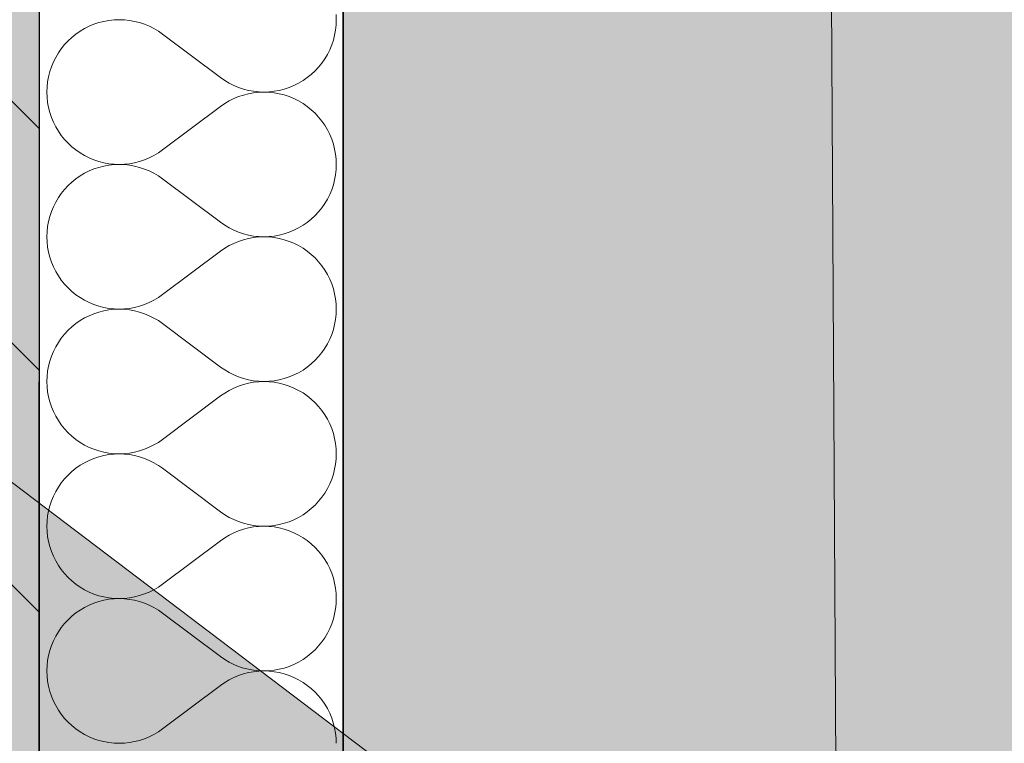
# Model space of a CAD drawing. Header units: millimetres. Extents: x -40276 to 214973, y -147941 to 35228.
# Tile 215 of 256: x -332 to 186, y 11771 to 12152. Entities that reach past the tile are written whole.
import ezdxf

# ---------------------------------------------------------------- set-up
doc = ezdxf.new("R2010")
doc.units = ezdxf.units.MM
doc.header["$MEASUREMENT"] = 0
doc.linetypes.add('Wipeout_Contour', pattern=[1000, 0, -1000])
for name, color, linetype in [('1._POHLED ZÁPADNÍ_2_0_plochy', 7, 'Continuous'), ('1._POHLED ZÁPADNÍ_2_akustické prvky', 7, 'Continuous'), ('1._POHLED ZÁPADNÍ_2_BT_ortho', 7, 'Continuous'), ('1._POHLED ZÁPADNÍ_2_Konstrukce - nosné', 7, 'Continuous'), ('1._POHLED ZÁPADNÍ_2_Kresby a obrázky', 7, 'Continuous'), ('1._POHLED ZÁPADNÍ_2_Nové_Konstrukce - nenosné', 7, 'Continuous'), ('1._POHLED ZÁPADNÍ_2_Nové_Výplně - Povrchové', 7, 'Continuous'), ('1._POHLED ZÁPADNÍ_2_Nové_Výplně – Řezové', 7, 'Continuous'), ('1._POHLED ZÁPADNÍ_2_Situace - terén', 7, 'Continuous'), ('1._POHLED ZÁPADNÍ_2_TZB - elektroinstalace', 7, 'Continuous'), ('1._POHLED ZÁPADNÍ_2_Výplně – Řezové', 7, 'Continuous')]:
    doc.layers.add(name, color=color, linetype=linetype)
doc.linetypes.add('Elektřina - Sdělovací kabely - CETIN', pattern='A,0,[6,C.3 Koordinační situační výkres1.Shx,S=0.238095,R=0,X=0,Y=-3.25261e-19],-33,0', length=33)

# ---------------------------------------------------------------- blocks, each defined once
blk = doc.blocks.new('*X16', base_point=(-42174.69, -26223.67))
at = {"layer": '1._POHLED ZÁPADNÍ_2_Nové_Výplně – Řezové', "color": 21, "linetype": 'Continuous', "lineweight": 20, "true_color": 0xffaaaa}
for p, q in [((-282.38, 12152.29), (-285.09, 12152)), ((-279.66, 12152.39), (-282.38, 12152.29)), ((-276.94, 12152.29), (-279.66, 12152.39)), ((-274.24, 12152), (-276.94, 12152.29)), ((-165.4, 12152.38), (-165.5, 12155.1)), ((-165.5, 12149.67), (-165.4, 12152.38)), ((-297.93, 12147.74), (-300.27, 12146.35)), ((-295.5, 12148.95), (-297.93, 12147.74)), ((-292.98, 12149.99), (-295.5, 12148.95)), ((-290.4, 12150.85), (-292.98, 12149.99)), ((-287.77, 12151.52), (-290.4, 12150.85)), ((-285.09, 12152), (-287.77, 12151.52)), ((-271.56, 12151.51), (-274.24, 12152)), ((-268.93, 12150.84), (-271.56, 12151.51)), ((-266.35, 12149.97), (-268.93, 12150.84)), ((-263.83, 12148.93), (-266.35, 12149.97)), ((-261.4, 12147.71), (-263.83, 12148.93)), ((-259.06, 12146.32), (-261.4, 12147.71)), ((-166.27, 12144.28), (-165.79, 12146.96)), ((-165.79, 12146.96), (-165.5, 12149.67)), ((-304.63, 12143.09), (-306.62, 12141.24)), ((-302.51, 12144.8), (-304.63, 12143.09)), ((-300.27, 12146.35), (-302.51, 12144.8)), ((-256.83, 12144.77), (-259.06, 12146.32)), ((-226.36, 12121.91), (-256.83, 12144.77)), ((-166.95, 12141.65), (-166.27, 12144.28)), ((-310.18, 12137.13), (-311.73, 12134.9)), ((-308.47, 12139.25), (-310.18, 12137.13)), ((-306.62, 12141.24), (-308.47, 12139.25)), ((-170.07, 12134.12), (-168.85, 12136.55)), ((-168.85, 12136.55), (-167.81, 12139.07)), ((-167.81, 12139.07), (-166.95, 12141.65)), ((-313.12, 12132.56), (-314.34, 12130.12)), ((-311.73, 12134.9), (-313.12, 12132.56)), ((-173.01, 12129.55), (-171.45, 12131.78)), ((-171.45, 12131.78), (-170.07, 12134.12)), ((-315.38, 12127.61), (-316.24, 12125.03)), ((-314.34, 12130.12), (-315.38, 12127.61)), ((-176.57, 12125.44), (-174.71, 12127.43)), ((-174.71, 12127.43), (-173.01, 12129.55)), ((-316.91, 12122.39), (-317.4, 12119.72)), ((-316.24, 12125.03), (-316.91, 12122.39)), ((-226.36, 12121.91), (-224.12, 12120.36)), ((-182.92, 12120.33), (-180.68, 12121.88)), ((-180.68, 12121.88), (-178.56, 12123.59)), ((-178.56, 12123.59), (-176.57, 12125.44)), ((-317.69, 12117.01), (-317.78, 12114.29)), ((-317.4, 12119.72), (-317.69, 12117.01)), ((-224.12, 12120.36), (-221.78, 12118.97)), ((-221.78, 12118.97), (-219.35, 12117.75)), ((-219.35, 12117.75), (-216.84, 12116.7)), ((-216.84, 12116.7), (-214.26, 12115.84)), ((-214.26, 12115.84), (-211.62, 12115.17)), ((-195.42, 12115.16), (-192.78, 12115.83)), ((-192.78, 12115.83), (-190.2, 12116.69)), ((-190.2, 12116.69), (-187.69, 12117.73)), ((-187.69, 12117.73), (-185.26, 12118.94)), ((-185.26, 12118.94), (-182.92, 12120.33)), ((-317.78, 12114.29), (-317.69, 12111.57)), ((-317.69, 12111.57), (-317.4, 12108.87)), ((-219.35, 12110.84), (-221.78, 12109.62)), ((-216.84, 12111.88), (-219.35, 12110.84)), ((-214.26, 12112.74), (-216.84, 12111.88)), ((-211.62, 12113.41), (-214.26, 12112.74)), ((-211.62, 12115.17), (-208.95, 12114.68)), ((-208.95, 12113.9), (-211.62, 12113.41)), ((-208.95, 12114.68), (-206.24, 12114.39)), ((-206.24, 12114.19), (-208.95, 12113.9)), ((-206.24, 12114.39), (-203.52, 12114.29)), ((-203.52, 12114.29), (-206.24, 12114.19)), ((-203.52, 12114.29), (-200.8, 12114.39)), ((-200.8, 12114.2), (-203.52, 12114.29)), ((-200.8, 12114.39), (-198.1, 12114.68)), ((-198.1, 12113.91), (-200.8, 12114.2)), ((-198.1, 12114.68), (-195.42, 12115.16)), ((-195.42, 12113.42), (-198.1, 12113.91)), ((-192.78, 12112.75), (-195.42, 12113.42)), ((-190.2, 12111.89), (-192.78, 12112.75)), ((-187.69, 12110.85), (-190.2, 12111.89)), ((-185.26, 12109.64), (-187.69, 12110.85)), ((-317.4, 12108.87), (-316.91, 12106.19)), ((-316.91, 12106.19), (-316.24, 12103.56)), ((-226.36, 12106.67), (-256.83, 12083.82)), ((-224.12, 12108.23), (-226.36, 12106.67)), ((-221.78, 12109.62), (-224.12, 12108.23)), ((-182.92, 12108.25), (-185.26, 12109.64)), ((-180.68, 12106.7), (-182.92, 12108.25)), ((-178.56, 12104.99), (-180.68, 12106.7)), ((-316.24, 12103.56), (-315.38, 12100.98)), ((-315.38, 12100.98), (-314.34, 12098.46)), ((-176.57, 12103.14), (-178.56, 12104.99)), ((-174.72, 12101.15), (-176.57, 12103.14)), ((-173.01, 12099.03), (-174.72, 12101.15)), ((-314.34, 12098.46), (-313.12, 12096.03)), ((-313.12, 12096.03), (-311.73, 12093.69)), ((-171.46, 12096.8), (-173.01, 12099.03)), ((-170.07, 12094.46), (-171.46, 12096.8)), ((-311.73, 12093.69), (-310.18, 12091.46)), ((-310.18, 12091.46), (-308.47, 12089.34)), ((-168.85, 12092.03), (-170.07, 12094.46)), ((-167.81, 12089.51), (-168.85, 12092.03)), ((-308.47, 12089.34), (-306.62, 12087.35)), ((-306.62, 12087.35), (-304.63, 12085.49)), ((-304.63, 12085.49), (-302.51, 12083.79)), ((-166.95, 12086.93), (-167.81, 12089.51)), ((-166.28, 12084.3), (-166.95, 12086.93)), ((-302.51, 12083.79), (-300.27, 12082.24)), ((-300.27, 12082.24), (-297.93, 12080.85)), ((-297.93, 12080.85), (-295.5, 12079.63)), ((-295.5, 12079.63), (-292.98, 12078.59)), ((-266.35, 12078.61), (-263.84, 12079.65)), ((-263.84, 12079.65), (-261.4, 12080.87)), ((-261.4, 12080.87), (-259.07, 12082.26)), ((-259.07, 12082.26), (-256.83, 12083.82)), ((-165.79, 12081.62), (-166.28, 12084.3)), ((-165.5, 12078.91), (-165.79, 12081.62)), ((-290.4, 12074.66), (-292.99, 12073.8)), ((-292.98, 12078.59), (-290.4, 12077.73)), ((-290.4, 12077.73), (-287.77, 12077.06)), ((-287.77, 12075.33), (-290.4, 12074.66)), ((-287.77, 12077.06), (-285.09, 12076.58)), ((-285.09, 12075.81), (-287.77, 12075.33)), ((-285.09, 12076.58), (-282.38, 12076.29)), ((-282.38, 12076.1), (-285.09, 12075.81)), ((-282.38, 12076.29), (-279.67, 12076.2)), ((-279.67, 12076.2), (-282.38, 12076.1)), ((-279.67, 12076.2), (-276.95, 12076.3)), ((-276.95, 12076.1), (-279.67, 12076.2)), ((-276.95, 12076.3), (-274.24, 12076.59)), ((-274.24, 12075.81), (-276.95, 12076.1)), ((-274.24, 12076.59), (-271.56, 12077.07)), ((-271.56, 12075.32), (-274.24, 12075.81)), ((-271.56, 12077.07), (-268.93, 12077.75)), ((-268.93, 12074.65), (-271.56, 12075.32)), ((-268.93, 12077.75), (-266.35, 12078.61)), ((-266.35, 12073.78), (-268.93, 12074.65)), ((-165.4, 12076.19), (-165.5, 12078.91)), ((-165.5, 12073.48), (-165.4, 12076.19)), ((-300.27, 12070.16), (-302.51, 12068.61)), ((-297.93, 12071.55), (-300.27, 12070.16)), ((-295.5, 12072.76), (-297.93, 12071.55)), ((-292.99, 12073.8), (-295.5, 12072.76)), ((-263.84, 12072.74), (-266.35, 12073.78)), ((-261.4, 12071.52), (-263.84, 12072.74)), ((-259.07, 12070.13), (-261.4, 12071.52)), ((-256.83, 12068.58), (-259.07, 12070.13)), ((-166.28, 12068.09), (-165.79, 12070.77)), ((-165.79, 12070.77), (-165.5, 12073.48)), ((-306.62, 12065.05), (-308.47, 12063.06)), ((-304.63, 12066.9), (-306.62, 12065.05)), ((-302.51, 12068.61), (-304.63, 12066.9)), ((-226.36, 12045.72), (-256.83, 12068.58)), ((-167.81, 12062.88), (-166.95, 12065.46)), ((-166.95, 12065.46), (-166.28, 12068.09)), ((-310.18, 12060.94), (-311.73, 12058.71)), ((-308.47, 12063.06), (-310.18, 12060.94)), ((-170.07, 12057.93), (-168.85, 12060.36)), ((-168.85, 12060.36), (-167.81, 12062.88)), ((-314.34, 12053.93), (-315.38, 12051.42)), ((-313.12, 12056.37), (-314.34, 12053.93)), ((-311.73, 12058.71), (-313.12, 12056.37)), ((-173.01, 12053.36), (-171.46, 12055.59)), ((-171.46, 12055.59), (-170.07, 12057.93)), ((-316.24, 12048.84), (-316.91, 12046.2)), ((-315.38, 12051.42), (-316.24, 12048.84)), ((-178.56, 12047.4), (-176.57, 12049.25)), ((-176.57, 12049.25), (-174.72, 12051.24)), ((-174.72, 12051.24), (-173.01, 12053.36)), ((-317.4, 12043.53), (-317.69, 12040.82)), ((-316.91, 12046.2), (-317.4, 12043.53)), ((-226.36, 12045.72), (-224.12, 12044.17)), ((-224.12, 12044.17), (-221.79, 12042.78)), ((-185.26, 12042.75), (-182.92, 12044.14)), ((-182.92, 12044.14), (-180.68, 12045.69)), ((-180.68, 12045.69), (-178.56, 12047.4)), ((-317.69, 12040.82), (-317.79, 12038.1)), ((-317.79, 12038.1), (-317.69, 12035.38)), ((-221.79, 12042.78), (-219.35, 12041.56)), ((-219.35, 12041.56), (-216.84, 12040.51)), ((-216.84, 12040.51), (-214.26, 12039.65)), ((-214.26, 12039.65), (-211.63, 12038.98)), ((-211.63, 12038.98), (-208.95, 12038.49)), ((-208.95, 12038.49), (-206.24, 12038.2)), ((-206.24, 12038), (-208.95, 12037.71)), ((-206.24, 12038.2), (-203.52, 12038.1)), ((-203.52, 12038.1), (-206.24, 12038)), ((-203.52, 12038.1), (-200.81, 12038.2)), ((-200.81, 12038), (-203.52, 12038.1)), ((-200.81, 12038.2), (-198.1, 12038.48)), ((-198.1, 12037.72), (-200.81, 12038)), ((-198.1, 12038.48), (-195.42, 12038.97)), ((-195.42, 12038.97), (-192.79, 12039.64)), ((-192.79, 12039.64), (-190.2, 12040.5)), ((-190.2, 12040.5), (-187.69, 12041.53)), ((-187.69, 12041.53), (-185.26, 12042.75)), ((-317.69, 12035.38), (-317.4, 12032.68)), ((-221.79, 12033.43), (-224.12, 12032.04)), ((-219.35, 12034.64), (-221.79, 12033.43)), ((-216.84, 12035.69), (-219.35, 12034.64)), ((-214.26, 12036.55), (-216.84, 12035.69)), ((-211.63, 12037.22), (-214.26, 12036.55)), ((-208.95, 12037.71), (-211.63, 12037.22)), ((-195.42, 12037.23), (-198.1, 12037.72)), ((-192.79, 12036.56), (-195.42, 12037.23)), ((-190.2, 12035.7), (-192.79, 12036.56)), ((-187.69, 12034.66), (-190.2, 12035.7)), ((-185.26, 12033.45), (-187.69, 12034.66)), ((-182.92, 12032.06), (-185.26, 12033.45)), ((-317.4, 12032.68), (-316.91, 12030)), ((-316.91, 12030), (-316.24, 12027.37)), ((-226.36, 12030.48), (-256.83, 12007.63)), ((-224.12, 12032.04), (-226.36, 12030.48)), ((-180.68, 12030.51), (-182.92, 12032.06)), ((-178.56, 12028.8), (-180.68, 12030.51)), ((-176.57, 12026.95), (-178.56, 12028.8)), ((-316.24, 12027.37), (-315.38, 12024.78)), ((-315.38, 12024.78), (-314.34, 12022.27)), ((-174.72, 12024.96), (-176.57, 12026.95)), ((-173.01, 12022.84), (-174.72, 12024.96)), ((-171.46, 12020.61), (-173.01, 12022.84)), ((-314.34, 12022.27), (-313.12, 12019.84)), ((-313.12, 12019.84), (-311.73, 12017.5)), ((-311.73, 12017.5), (-310.18, 12015.27)), ((-170.07, 12018.27), (-171.46, 12020.61)), ((-168.85, 12015.84), (-170.07, 12018.27)), ((-310.18, 12015.27), (-308.47, 12013.15)), ((-308.47, 12013.15), (-306.62, 12011.16)), ((-167.81, 12013.32), (-168.85, 12015.84)), ((-166.95, 12010.74), (-167.81, 12013.32)), ((-306.62, 12011.16), (-304.63, 12009.3)), ((-304.63, 12009.3), (-302.51, 12007.6)), ((-302.51, 12007.6), (-300.27, 12006.05)), ((-259.07, 12006.07), (-256.83, 12007.63)), ((-166.28, 12008.1), (-166.95, 12010.74)), ((-165.79, 12005.43), (-166.28, 12008.1)), ((-300.27, 12006.05), (-297.93, 12004.66)), ((-297.93, 12004.66), (-295.5, 12003.44)), ((-295.5, 12003.44), (-292.99, 12002.4)), ((-292.99, 12002.4), (-290.41, 12001.54)), ((-268.93, 12001.56), (-266.35, 12002.42)), ((-266.35, 12002.42), (-263.84, 12003.46)), ((-263.84, 12003.46), (-261.41, 12004.68)), ((-261.41, 12004.68), (-259.07, 12006.07)), ((-165.5, 12002.72), (-165.79, 12005.43)), ((-165.41, 12000), (-165.5, 12002.72)), ((-295.5, 11996.57), (-297.93, 11995.36)), ((-292.99, 11997.61), (-295.5, 11996.57)), ((-290.41, 11998.47), (-292.99, 11997.61)), ((-290.41, 12001.54), (-287.77, 12000.87)), ((-287.77, 11999.14), (-290.41, 11998.47)), ((-287.77, 12000.87), (-285.09, 12000.39)), ((-285.09, 11999.62), (-287.77, 11999.14)), ((-285.09, 12000.39), (-282.39, 12000.1)), ((-282.39, 11999.91), (-285.09, 11999.62)), ((-282.39, 12000.1), (-279.67, 12000.01)), ((-279.67, 12000.01), (-282.39, 11999.91)), ((-279.67, 12000.01), (-276.95, 12000.11)), ((-276.95, 11999.91), (-279.67, 12000.01)), ((-276.95, 12000.11), (-274.24, 12000.4)), ((-274.24, 11999.61), (-276.95, 11999.91)), ((-274.24, 12000.4), (-271.57, 12000.88)), ((-271.57, 11999.13), (-274.24, 11999.61)), ((-271.57, 12000.88), (-268.93, 12001.56)), ((-268.93, 11998.46), (-271.57, 11999.13)), ((-266.35, 11997.59), (-268.93, 11998.46)), ((-263.84, 11996.55), (-266.35, 11997.59)), ((-261.41, 11995.33), (-263.84, 11996.55)), ((-165.79, 11994.58), (-165.5, 11997.29)), ((-165.5, 11997.29), (-165.41, 12000)), ((-302.51, 11992.42), (-304.63, 11990.71)), ((-300.27, 11993.97), (-302.51, 11992.42)), ((-297.93, 11995.36), (-300.27, 11993.97)), ((-259.07, 11993.94), (-261.41, 11995.33)), ((-256.83, 11992.39), (-259.07, 11993.94)), ((-226.36, 11969.53), (-256.83, 11992.39)), ((-166.95, 11989.27), (-166.28, 11991.9)), ((-166.28, 11991.9), (-165.79, 11994.58)), ((-308.48, 11986.87), (-310.18, 11984.75)), ((-306.62, 11988.86), (-308.48, 11986.87)), ((-304.63, 11990.71), (-306.62, 11988.86)), ((-168.85, 11984.17), (-167.81, 11986.69)), ((-167.81, 11986.69), (-166.95, 11989.27)), ((-311.73, 11982.52), (-313.12, 11980.18)), ((-310.18, 11984.75), (-311.73, 11982.52)), ((-171.46, 11979.4), (-170.07, 11981.74)), ((-170.07, 11981.74), (-168.85, 11984.17)), ((-314.34, 11977.74), (-315.38, 11975.23)), ((-313.12, 11980.18), (-314.34, 11977.74)), ((-174.72, 11975.05), (-173.01, 11977.17)), ((-173.01, 11977.17), (-171.46, 11979.4)), ((-316.24, 11972.65), (-316.92, 11970.01)), ((-315.38, 11975.23), (-316.24, 11972.65)), ((-180.68, 11969.5), (-178.56, 11971.21)), ((-178.56, 11971.21), (-176.57, 11973.06)), ((-176.57, 11973.06), (-174.72, 11975.05)), ((-317.4, 11967.34), (-317.69, 11964.63)), ((-316.92, 11970.01), (-317.4, 11967.34)), ((-226.36, 11969.53), (-224.13, 11967.98)), ((-224.13, 11967.98), (-221.79, 11966.59)), ((-221.79, 11966.59), (-219.36, 11965.37)), ((-187.69, 11965.34), (-185.26, 11966.56)), ((-185.26, 11966.56), (-182.92, 11967.95)), ((-182.92, 11967.95), (-180.68, 11969.5)), ((-317.69, 11964.63), (-317.79, 11961.91)), ((-317.79, 11961.91), (-317.69, 11959.19)), ((-219.36, 11965.37), (-216.84, 11964.32)), ((-216.84, 11964.32), (-214.26, 11963.46)), ((-214.26, 11960.36), (-216.84, 11959.5)), ((-214.26, 11963.46), (-211.63, 11962.79)), ((-211.63, 11961.03), (-214.26, 11960.36)), ((-211.63, 11962.79), (-208.95, 11962.3)), ((-208.95, 11961.52), (-211.63, 11961.03)), ((-208.95, 11962.3), (-206.25, 11962.01)), ((-206.25, 11961.81), (-208.95, 11961.52)), ((-206.25, 11962.01), (-203.53, 11961.91)), ((-203.53, 11961.91), (-206.25, 11961.81)), ((-203.53, 11961.91), (-200.81, 11962)), ((-200.81, 11961.81), (-203.53, 11961.91)), ((-200.81, 11962), (-198.1, 11962.29)), ((-198.1, 11961.52), (-200.81, 11961.81)), ((-198.1, 11962.29), (-195.42, 11962.78)), ((-195.42, 11961.04), (-198.1, 11961.52)), ((-195.42, 11962.78), (-192.79, 11963.45)), ((-192.79, 11960.37), (-195.42, 11961.04)), ((-192.79, 11963.45), (-190.21, 11964.3)), ((-190.21, 11959.51), (-192.79, 11960.37)), ((-190.21, 11964.3), (-187.69, 11965.34)), ((-317.69, 11959.19), (-317.4, 11956.49)), ((-317.4, 11956.49), (-316.92, 11953.81)), ((-224.13, 11955.84), (-226.36, 11954.29)), ((-221.79, 11957.23), (-224.13, 11955.84)), ((-219.36, 11958.45), (-221.79, 11957.23)), ((-216.84, 11959.5), (-219.36, 11958.45)), ((-187.69, 11958.47), (-190.21, 11959.51)), ((-185.26, 11957.26), (-187.69, 11958.47)), ((-182.92, 11955.87), (-185.26, 11957.26)), ((-180.68, 11954.32), (-182.92, 11955.87)), ((-316.92, 11953.81), (-316.24, 11951.18)), ((-316.24, 11951.18), (-315.38, 11948.59)), ((-226.36, 11954.29), (-256.84, 11931.43)), ((-178.57, 11952.61), (-180.68, 11954.32)), ((-176.57, 11950.76), (-178.57, 11952.61)), ((-174.72, 11948.77), (-176.57, 11950.76)), ((-315.38, 11948.59), (-314.34, 11946.08)), ((-314.34, 11946.08), (-313.12, 11943.65)), ((-173.01, 11946.65), (-174.72, 11948.77)), ((-171.46, 11944.42), (-173.01, 11946.65)), ((-313.12, 11943.65), (-311.74, 11941.31)), ((-311.74, 11941.31), (-310.18, 11939.07)), ((-170.07, 11942.08), (-171.46, 11944.42)), ((-168.85, 11939.64), (-170.07, 11942.08)), ((-167.81, 11937.13), (-168.85, 11939.64)), ((-310.18, 11939.07), (-308.48, 11936.96)), ((-308.48, 11936.96), (-306.62, 11934.97)), ((-306.62, 11934.97), (-304.63, 11933.11)), ((-166.95, 11934.55), (-167.81, 11937.13)), ((-166.28, 11931.91), (-166.95, 11934.55)), ((-304.63, 11933.11), (-302.51, 11931.41)), ((-302.51, 11931.41), (-300.28, 11929.86)), ((-300.28, 11929.86), (-297.94, 11928.47)), ((-261.41, 11928.49), (-259.07, 11929.88)), ((-259.07, 11929.88), (-256.84, 11931.43)), ((-165.8, 11929.24), (-166.28, 11931.91)), ((-165.5, 11926.53), (-165.8, 11929.24)), ((-297.94, 11928.47), (-295.5, 11927.25)), ((-295.5, 11927.25), (-292.99, 11926.21)), ((-292.99, 11926.21), (-290.41, 11925.35)), ((-290.41, 11925.35), (-287.77, 11924.68)), ((-287.77, 11924.68), (-285.09, 11924.2)), ((-285.09, 11924.2), (-282.39, 11923.91)), ((-276.95, 11923.92), (-274.25, 11924.21)), ((-274.25, 11924.21), (-271.57, 11924.69)), ((-271.57, 11924.69), (-268.93, 11925.37)), ((-268.93, 11925.37), (-266.35, 11926.23)), ((-266.35, 11926.23), (-263.84, 11927.27)), ((-263.84, 11927.27), (-261.41, 11928.49)), ((-165.41, 11923.81), (-165.5, 11926.53)), ((-297.94, 11919.16), (-300.28, 11917.78)), ((-295.5, 11920.38), (-297.94, 11919.16)), ((-292.99, 11921.42), (-295.5, 11920.38)), ((-290.41, 11922.28), (-292.99, 11921.42)), ((-287.77, 11922.95), (-290.41, 11922.28)), ((-285.09, 11923.43), (-287.77, 11922.95)), ((-282.39, 11923.72), (-285.09, 11923.43)), ((-282.39, 11923.91), (-279.67, 11923.82)), ((-279.67, 11923.82), (-282.39, 11923.72)), ((-279.67, 11923.82), (-276.95, 11923.92)), ((-276.95, 11923.72), (-279.67, 11923.82)), ((-274.25, 11923.42), (-276.95, 11923.72)), ((-271.57, 11922.94), (-274.25, 11923.42)), ((-268.93, 11922.26), (-271.57, 11922.94)), ((-266.35, 11921.4), (-268.93, 11922.26)), ((-263.84, 11920.36), (-266.35, 11921.4)), ((-261.41, 11919.14), (-263.84, 11920.36)), ((-259.07, 11917.75), (-261.41, 11919.14)), ((-165.8, 11918.39), (-165.5, 11921.09)), ((-165.5, 11921.09), (-165.41, 11923.81)), ((-304.63, 11914.52), (-306.62, 11912.67)), ((-302.51, 11916.23), (-304.63, 11914.52)), ((-300.28, 11917.78), (-302.51, 11916.23)), ((-256.84, 11916.2), (-259.07, 11917.75)), ((-226.36, 11893.34), (-256.84, 11916.2)), ((-166.95, 11913.08), (-166.28, 11915.71)), ((-166.28, 11915.71), (-165.8, 11918.39)), ((-310.18, 11908.56), (-311.74, 11906.33)), ((-308.48, 11910.68), (-310.18, 11908.56)), ((-306.62, 11912.67), (-308.48, 11910.68)), ((-168.85, 11907.98), (-167.81, 11910.5)), ((-167.81, 11910.5), (-166.95, 11913.08)), ((-313.13, 11903.99), (-314.34, 11901.55)), ((-311.74, 11906.33), (-313.13, 11903.99)), ((-173.01, 11900.98), (-171.46, 11903.21)), ((-171.46, 11903.21), (-170.07, 11905.55)), ((-170.07, 11905.55), (-168.85, 11907.98)), ((-315.39, 11899.04), (-316.24, 11896.46)), ((-314.34, 11901.55), (-315.39, 11899.04)), ((-176.57, 11896.87), (-174.72, 11898.86)), ((-174.72, 11898.86), (-173.01, 11900.98)), ((-316.92, 11893.82), (-317.4, 11891.15)), ((-316.24, 11896.46), (-316.92, 11893.82)), ((-226.36, 11893.34), (-224.13, 11891.79)), ((-182.92, 11891.76), (-180.69, 11893.31)), ((-180.69, 11893.31), (-178.57, 11895.01)), ((-178.57, 11895.01), (-176.57, 11896.87)), ((-317.69, 11888.44), (-317.79, 11885.72)), ((-317.4, 11891.15), (-317.69, 11888.44)), ((-224.13, 11891.79), (-221.79, 11890.39)), ((-221.79, 11890.39), (-219.36, 11889.18)), ((-219.36, 11889.18), (-216.84, 11888.13)), ((-216.84, 11888.13), (-214.26, 11887.27)), ((-192.79, 11887.26), (-190.21, 11888.11)), ((-190.21, 11888.11), (-187.69, 11889.15)), ((-187.69, 11889.15), (-185.26, 11890.37)), ((-185.26, 11890.37), (-182.92, 11891.76)), ((-317.79, 11885.72), (-317.69, 11883)), ((-317.69, 11883), (-317.4, 11880.3)), ((-216.84, 11883.31), (-219.36, 11882.26)), ((-214.26, 11884.17), (-216.84, 11883.31)), ((-214.26, 11887.27), (-211.63, 11886.6)), ((-211.63, 11884.84), (-214.26, 11884.17)), ((-211.63, 11886.6), (-208.95, 11886.11)), ((-208.95, 11885.33), (-211.63, 11884.84)), ((-208.95, 11886.11), (-206.25, 11885.82)), ((-206.25, 11885.62), (-208.95, 11885.33)), ((-206.25, 11885.82), (-203.53, 11885.72)), ((-203.53, 11885.72), (-206.25, 11885.62)), ((-203.53, 11885.72), (-200.81, 11885.81)), ((-200.81, 11885.62), (-203.53, 11885.72)), ((-200.81, 11885.81), (-198.1, 11886.1)), ((-198.1, 11885.33), (-200.81, 11885.62)), ((-198.1, 11886.1), (-195.43, 11886.59)), ((-195.43, 11884.85), (-198.1, 11885.33)), ((-195.43, 11886.59), (-192.79, 11887.26)), ((-192.79, 11884.18), (-195.43, 11884.85)), ((-190.21, 11883.32), (-192.79, 11884.18)), ((-187.69, 11882.28), (-190.21, 11883.32)), ((-317.4, 11880.3), (-316.92, 11877.62)), ((-316.92, 11877.62), (-316.25, 11874.98)), ((-226.36, 11878.1), (-256.84, 11855.24)), ((-224.13, 11879.65), (-226.36, 11878.1)), ((-221.79, 11881.04), (-224.13, 11879.65)), ((-219.36, 11882.26), (-221.79, 11881.04)), ((-185.26, 11881.07), (-187.69, 11882.28)), ((-182.92, 11879.68), (-185.26, 11881.07)), ((-180.69, 11878.13), (-182.92, 11879.68)), ((-178.57, 11876.42), (-180.69, 11878.13)), ((-316.25, 11874.98), (-315.39, 11872.4)), ((-315.39, 11872.4), (-314.34, 11869.89)), ((-176.58, 11874.57), (-178.57, 11876.42)), ((-174.72, 11872.58), (-176.58, 11874.57)), ((-173.01, 11870.46), (-174.72, 11872.58)), ((-314.34, 11869.89), (-313.13, 11867.46)), ((-313.13, 11867.46), (-311.74, 11865.12)), ((-171.46, 11868.23), (-173.01, 11870.46)), ((-170.07, 11865.89), (-171.46, 11868.23)), ((-311.74, 11865.12), (-310.19, 11862.88)), ((-310.19, 11862.88), (-308.48, 11860.77)), ((-168.85, 11863.45), (-170.07, 11865.89)), ((-167.81, 11860.94), (-168.85, 11863.45)), ((-308.48, 11860.77), (-306.62, 11858.78)), ((-306.62, 11858.78), (-304.63, 11856.92)), ((-304.63, 11856.92), (-302.51, 11855.22)), ((-166.95, 11858.36), (-167.81, 11860.94)), ((-166.28, 11855.72), (-166.95, 11858.36)), ((-302.51, 11855.22), (-300.28, 11853.67)), ((-300.28, 11853.67), (-297.94, 11852.28)), ((-297.94, 11852.28), (-295.5, 11851.06)), ((-263.84, 11851.08), (-261.41, 11852.3)), ((-261.41, 11852.3), (-259.07, 11853.69)), ((-259.07, 11853.69), (-256.84, 11855.24)), ((-165.8, 11853.05), (-166.28, 11855.72)), ((-165.51, 11850.34), (-165.8, 11853.05)), ((-295.5, 11851.06), (-292.99, 11850.02)), ((-292.99, 11850.02), (-290.41, 11849.16)), ((-290.41, 11849.16), (-287.77, 11848.49)), ((-287.77, 11846.76), (-290.41, 11846.09)), ((-287.77, 11848.49), (-285.09, 11848.01)), ((-285.09, 11847.24), (-287.77, 11846.76)), ((-285.09, 11848.01), (-282.39, 11847.72)), ((-282.39, 11847.53), (-285.09, 11847.24)), ((-282.39, 11847.72), (-279.67, 11847.63)), ((-279.67, 11847.63), (-282.39, 11847.53)), ((-279.67, 11847.63), (-276.95, 11847.72)), ((-276.95, 11847.53), (-279.67, 11847.63)), ((-276.95, 11847.72), (-274.25, 11848.02)), ((-274.25, 11847.23), (-276.95, 11847.53)), ((-274.25, 11848.02), (-271.57, 11848.5)), ((-271.57, 11846.75), (-274.25, 11847.23)), ((-271.57, 11848.5), (-268.93, 11849.18)), ((-268.93, 11846.07), (-271.57, 11846.75)), ((-268.93, 11849.18), (-266.35, 11850.04)), ((-266.35, 11850.04), (-263.84, 11851.08)), ((-165.41, 11847.62), (-165.51, 11850.34)), ((-165.51, 11844.9), (-165.41, 11847.62)), ((-300.28, 11841.59), (-302.51, 11840.04)), ((-297.94, 11842.97), (-300.28, 11841.59)), ((-295.5, 11844.19), (-297.94, 11842.97)), ((-292.99, 11845.23), (-295.5, 11844.19)), ((-290.41, 11846.09), (-292.99, 11845.23)), ((-266.35, 11845.21), (-268.93, 11846.07)), ((-263.84, 11844.17), (-266.35, 11845.21)), ((-261.41, 11842.95), (-263.84, 11844.17)), ((-259.07, 11841.56), (-261.41, 11842.95)), ((-256.84, 11840.01), (-259.07, 11841.56)), ((-166.28, 11839.52), (-165.8, 11842.2)), ((-165.8, 11842.2), (-165.51, 11844.9)), ((-306.62, 11836.48), (-308.48, 11834.49)), ((-304.63, 11838.33), (-306.62, 11836.48)), ((-302.51, 11840.04), (-304.63, 11838.33)), ((-226.36, 11817.15), (-256.84, 11840.01)), ((-167.81, 11834.3), (-166.95, 11836.89)), ((-166.95, 11836.89), (-166.28, 11839.52)), ((-310.19, 11832.37), (-311.74, 11830.13)), ((-308.48, 11834.49), (-310.19, 11832.37)), ((-170.07, 11829.36), (-168.86, 11831.79)), ((-168.86, 11831.79), (-167.81, 11834.3)), ((-313.13, 11827.8), (-314.35, 11825.36)), ((-311.74, 11830.13), (-313.13, 11827.8)), ((-173.01, 11824.79), (-171.46, 11827.02)), ((-171.46, 11827.02), (-170.07, 11829.36)), ((-316.25, 11820.27), (-316.92, 11817.63)), ((-315.39, 11822.85), (-316.25, 11820.27)), ((-314.35, 11825.36), (-315.39, 11822.85)), ((-178.57, 11818.82), (-176.58, 11820.68)), ((-176.58, 11820.68), (-174.72, 11822.67)), ((-174.72, 11822.67), (-173.01, 11824.79)), ((-316.92, 11817.63), (-317.4, 11814.96)), ((-226.36, 11817.15), (-224.13, 11815.59)), ((-224.13, 11815.59), (-221.79, 11814.2)), ((-185.26, 11814.18), (-182.92, 11815.57)), ((-182.92, 11815.57), (-180.69, 11817.12)), ((-180.69, 11817.12), (-178.57, 11818.82)), ((-317.69, 11812.25), (-317.79, 11809.53)), ((-317.4, 11814.96), (-317.69, 11812.25)), ((-221.79, 11814.2), (-219.36, 11812.98)), ((-219.36, 11812.98), (-216.85, 11811.94)), ((-216.85, 11811.94), (-214.27, 11811.08)), ((-214.27, 11811.08), (-211.63, 11810.41)), ((-211.63, 11810.41), (-208.95, 11809.92)), ((-208.95, 11809.92), (-206.25, 11809.63)), ((-200.81, 11809.62), (-198.11, 11809.91)), ((-198.11, 11809.91), (-195.43, 11810.39)), ((-195.43, 11810.39), (-192.79, 11811.07)), ((-192.79, 11811.07), (-190.21, 11811.92)), ((-190.21, 11811.92), (-187.7, 11812.96)), ((-187.7, 11812.96), (-185.26, 11814.18)), ((-317.79, 11809.53), (-317.69, 11806.81)), ((-317.69, 11806.81), (-317.4, 11804.11)), ((-221.79, 11804.85), (-224.13, 11803.46)), ((-219.36, 11806.07), (-221.79, 11804.85)), ((-216.85, 11807.12), (-219.36, 11806.07)), ((-214.27, 11807.98), (-216.85, 11807.12)), ((-211.63, 11808.65), (-214.27, 11807.98)), ((-208.95, 11809.14), (-211.63, 11808.65)), ((-206.25, 11809.43), (-208.95, 11809.14)), ((-206.25, 11809.63), (-203.53, 11809.53)), ((-203.53, 11809.53), (-206.25, 11809.43)), ((-203.53, 11809.53), (-200.81, 11809.62)), ((-200.81, 11809.43), (-203.53, 11809.53)), ((-198.11, 11809.14), (-200.81, 11809.43)), ((-195.43, 11808.66), (-198.11, 11809.14)), ((-192.79, 11807.99), (-195.43, 11808.66)), ((-190.21, 11807.13), (-192.79, 11807.99)), ((-187.7, 11806.09), (-190.21, 11807.13)), ((-185.26, 11804.88), (-187.7, 11806.09)), ((-182.92, 11803.49), (-185.26, 11804.88)), ((-317.4, 11804.11), (-316.92, 11801.43)), ((-316.92, 11801.43), (-316.25, 11798.79)), ((-226.36, 11801.91), (-256.84, 11779.05)), ((-224.13, 11803.46), (-226.36, 11801.91)), ((-180.69, 11801.94), (-182.92, 11803.49)), ((-178.57, 11800.23), (-180.69, 11801.94)), ((-176.58, 11798.38), (-178.57, 11800.23)), ((-316.25, 11798.79), (-315.39, 11796.21)), ((-315.39, 11796.21), (-314.35, 11793.7)), ((-174.72, 11796.39), (-176.58, 11798.38)), ((-173.02, 11794.27), (-174.72, 11796.39)), ((-314.35, 11793.7), (-313.13, 11791.27)), ((-313.13, 11791.27), (-311.74, 11788.93)), ((-171.46, 11792.04), (-173.02, 11794.27)), ((-170.07, 11789.7), (-171.46, 11792.04)), ((-168.86, 11787.26), (-170.07, 11789.7)), ((-311.74, 11788.93), (-310.19, 11786.69)), ((-310.19, 11786.69), (-308.48, 11784.58)), ((-308.48, 11784.58), (-306.63, 11782.59)), ((-167.81, 11784.75), (-168.86, 11787.26)), ((-166.96, 11782.17), (-167.81, 11784.75)), ((-306.63, 11782.59), (-304.63, 11780.73)), ((-304.63, 11780.73), (-302.51, 11779.03)), ((-302.51, 11779.03), (-300.28, 11777.47)), ((-259.07, 11777.5), (-256.84, 11779.05)), ((-166.28, 11779.53), (-166.96, 11782.17)), ((-165.8, 11776.86), (-166.28, 11779.53)), ((-300.28, 11777.47), (-297.94, 11776.09)), ((-297.94, 11776.09), (-295.51, 11774.87)), ((-295.51, 11774.87), (-292.99, 11773.83)), ((-292.99, 11773.83), (-290.41, 11772.97)), ((-268.94, 11772.99), (-266.36, 11773.85)), ((-266.36, 11773.85), (-263.84, 11774.89)), ((-263.84, 11774.89), (-261.41, 11776.11)), ((-261.41, 11776.11), (-259.07, 11777.5)), ((-165.51, 11774.15), (-165.8, 11776.86)), ((-165.41, 11771.43), (-165.51, 11774.15)), ((-290.41, 11772.97), (-287.77, 11772.3)), ((-287.77, 11772.3), (-285.1, 11771.82)), ((-285.1, 11771.82), (-282.39, 11771.53)), ((-282.39, 11771.53), (-279.67, 11771.44)), ((-279.67, 11771.44), (-276.95, 11771.53)), ((-276.95, 11771.53), (-274.25, 11771.83)), ((-274.25, 11771.83), (-271.57, 11772.31)), ((-271.57, 11772.31), (-268.94, 11772.99))]:
    blk.add_line(p, q, dxfattribs=at)

msp = doc.modelspace()

# ---------------------------------------------------------------- hatches: boundary and pattern name
at = {"layer": '1._POHLED ZÁPADNÍ_2_0_plochy', "linetype": 'Continuous', "lineweight": 20, "true_color": 0xffaaaa}
h = msp.add_hatch(dxfattribs=at)
h.set_pattern_fill('Izolační_tvárnice_0002', color=21, style=0, pattern_type=2)
h.set_pattern_definition([(315, (-10360.18, 9405.31), (63.6396, 63.6396), [])])
h.paths.add_polyline_path([(-10906.33, 18690.21), (-10970.68, 9084.15), (-20311.44, 10009.93), (-20479.41, 269.75), (-242.33, 419.76), (-238.38, 17796.01)])
at = {"layer": '1._POHLED ZÁPADNÍ_2_Nové_Výplně - Povrchové', "linetype": 'Continuous', "lineweight": 0, "true_color": 0xfed4d4}
for points in [[(-321.69, 8564.05), (848.31, 8564.05), (848.31, 14094.95), (-321.69, 14094.95)], [(-321.88, 8839.09), (848.31, 8839.09), (848.31, 12306.81), (-321.88, 12306.81)]]:
    msp.add_hatch(color=254, dxfattribs=at).paths.add_polyline_path(points)
at = {"layer": '1._POHLED ZÁPADNÍ_2_Výplně – Řezové', "linetype": 'Continuous', "lineweight": 13}
msp.add_hatch(color=254, dxfattribs=at).paths.add_polyline_path([(-321.69, 12460.11), (-821.69, 12460.11), (-821.69, 10972.27), (-321.69, 10972.27)])

# ---------------------------------------------------------------- linework, layer by layer
at = {"layer": '1._POHLED ZÁPADNÍ_2_Nové_Konstrukce - nenosné', "color": 1, "linetype": 'Continuous', "lineweight": 25, "flags": 128}
for points in [[(-321.69, 8564.05), (848.31, 8564.05), (848.31, 13540.8), (-321.69, 13540.8)], [(-321.88, 8839.09), (848.31, 8839.09), (848.31, 12306.81), (-321.88, 12306.81)]]:
    msp.add_lwpolyline(points, close=True, dxfattribs=at)
at = {"layer": '1._POHLED ZÁPADNÍ_2_Situace - terén', "color": 8, "linetype": 'Continuous', "lineweight": 13, "flags": 128}
msp.add_lwpolyline([(-284.45, 17970.05), (-284.45, 10970.27), (-321.69, 10970.27), (-321.69, 17970.05)], close=True, dxfattribs=at)
at = {"layer": '1._POHLED ZÁPADNÍ_2_TZB - elektroinstalace', "color": 8, "linetype": 'Elektřina - Sdělovací kabely - CETIN', "lineweight": 20, "flags": 128}
msp.add_lwpolyline([(-10401.61, -197.73), (167.99, -318.91), (60.57, 18127.69), (-85.67, 29288.45), (-285.39, 31477.92), (-1612, 35227.52)], dxfattribs=at)

# ---------------------------------------------------------------- next in the draw order: wipeouts: each hides what was drawn before it
at = {"color": 254, "linetype": 'Wipeout_Contour', "lineweight": 0, "ltscale": 59577.299949}
msp.add_wipeout([(-321.62, 10972.27), (-161.62, 10972.26), (-161.58, 12539.11), (-311.58, 12539.11), (-321.58, 12539.11)], dxfattribs=at).dxf.layer = '1._POHLED ZÁPADNÍ_2_Nové_Výplně – Řezové'

# ---------------------------------------------------------------- next in the draw order: hatches: boundary and pattern name
at = {"layer": '1._POHLED ZÁPADNÍ_2_Kresby a obrázky', "linetype": 'Continuous', "lineweight": 20, "true_color": 0x0080c0}
msp.add_hatch(color=142, dxfattribs=at).paths.add_polyline_path([(-519.67, 12047.67), (-667.06, 12099.67), (-679.33, 11043.96), (-486.52, 10975.92), (-476.8, 11812.48), (947.73, 10698.83), (950.46, 10933.54)])

# ---------------------------------------------------------------- next in the draw order: linework, layer by layer
at = {"layer": '1._POHLED ZÁPADNÍ_2_akustické prvky', "color": 1, "linetype": 'Continuous', "lineweight": 35}
msp.add_line((-161.78, 10972.26), (-161.76, 12539.11), dxfattribs=at)
at = {"layer": '1._POHLED ZÁPADNÍ_2_BT_ortho', "color": 142, "linetype": 'Continuous', "lineweight": 20, "true_color": 0x0080c0, "flags": 128}
msp.add_lwpolyline([(-519.67, 12047.67), (950.46, 10933.54), (947.73, 10698.83), (-476.8, 11812.48), (-486.52, 10975.92), (-679.33, 11043.96), (-667.06, 12099.67)], close=True, dxfattribs=at)
at = {"layer": '1._POHLED ZÁPADNÍ_2_Konstrukce - nosné', "color": 7, "linetype": 'Continuous', "lineweight": 25}
msp.add_line((-322, 10972.27), (-321.69, 12460.11), dxfattribs=at)

# ---------------------------------------------------------------- next in the draw order: block references
at = {"layer": '1._POHLED ZÁPADNÍ_2_0_plochy', "color": 9, "linetype": 'Continuous', "lineweight": 13}
msp.add_blockref('*X16', (-42174.69, -26223.67), dxfattribs=at)

doc.saveas('drawing.dxf')
